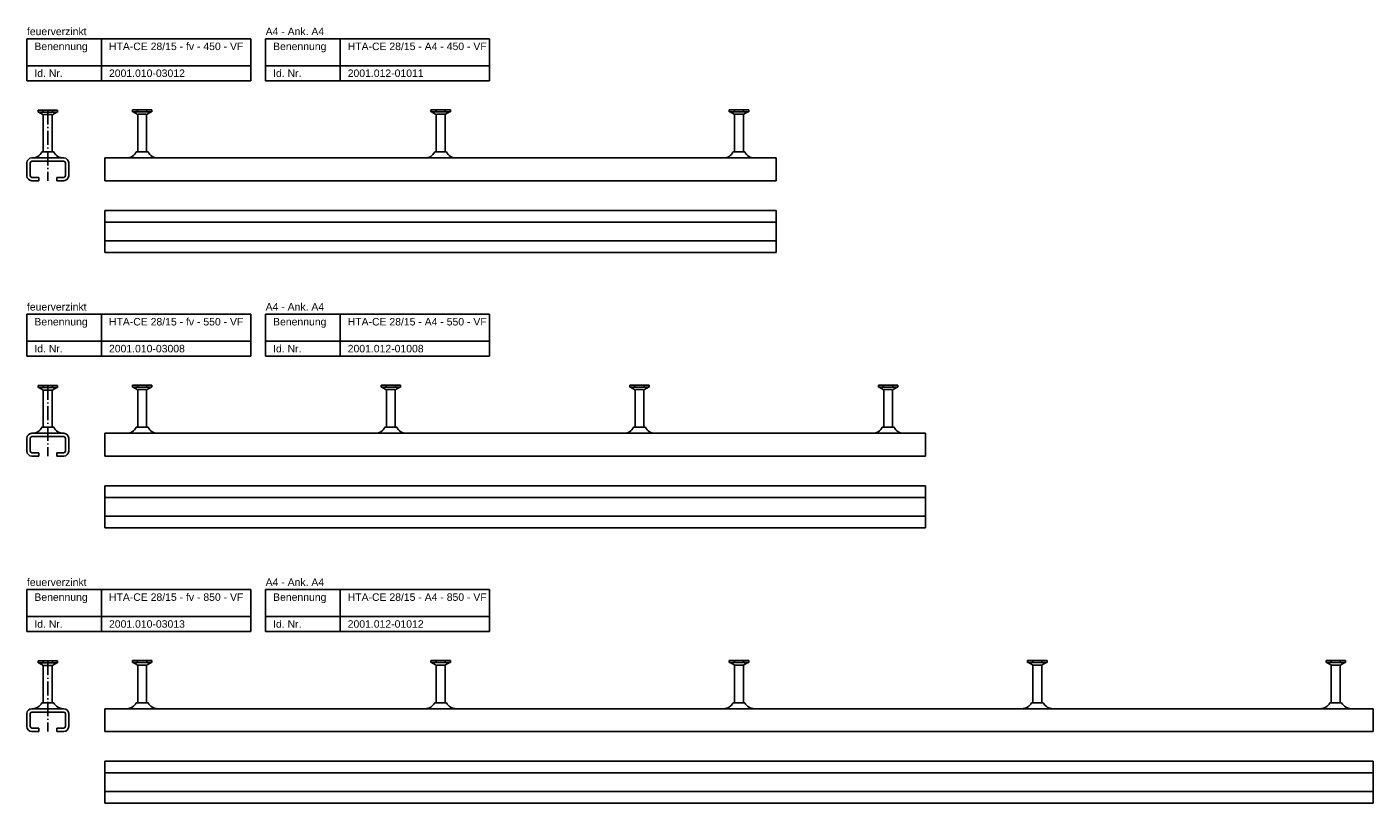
# Model space of a CAD drawing. Header units: millimetres. Extents: x 6200 to 12322, y 378 to 2559.
# Tile 2 of 6: x 6200 to 7102, y 932 to 1452. Entities that reach past the tile are written whole.
import ezdxf

# ---------------------------------------------------------------- set-up
doc = ezdxf.new("R2010")
doc.units = ezdxf.units.MM
doc.header["$LTSCALE"] = 10
doc.linetypes.add('AM_DIN_G_W050x2', pattern=[6.875, 4.75, -0.875, 0.375, -0.875])
doc.layers.add('HALFEN', color=2, linetype='CONTINUOUS')
doc.styles.add('ARIAL50', font='arial.ttf', dxfattribs={"height": 5})

msp = doc.modelspace()

# ---------------------------------------------------------------- linework, layer by layer
at = {"layer": 'HALFEN'}
for p, q in [((6200.17, 1443.75), (6350.17, 1443.75)), ((6200.17, 1415.75), (6200.17, 1443.75)), ((6250.17, 1415.75), (6250.17, 1443.75)), ((6350.17, 1415.75), (6350.17, 1443.75)), ((6360.17, 1443.75), (6510.17, 1443.75)), ((6360.17, 1415.75), (6360.17, 1443.75)), ((6410.17, 1415.75), (6410.17, 1443.75)), ((6510.17, 1415.75), (6510.17, 1443.75)), ((6200.17, 1425.75), (6350.17, 1425.75)), ((6360.17, 1425.75), (6510.17, 1425.75)), ((6200.17, 1415.75), (6350.17, 1415.75)), ((6360.17, 1415.75), (6510.17, 1415.75)), ((6207.63, 1396), (6220.72, 1396)), ((6207.63, 1396), (6207.63, 1394.73)), ((6220.72, 1394.73), (6207.63, 1394.73)), ((6210.87, 1393.17), (6208.17, 1394.73)), ((6211.12, 1395.85), (6211.12, 1394.88)), ((6211.17, 1367.99), (6211.17, 1392.65)), ((6216.94, 1393), (6211.4, 1393)), ((6217.17, 1367.99), (6217.17, 1392.65)), ((6217.23, 1395.85), (6217.23, 1394.88)), ((6217.47, 1393.17), (6220.17, 1394.73)), ((6220.72, 1396), (6220.72, 1394.73)), ((6270.87, 1396.25), (6283.96, 1396.25)), ((6270.87, 1396.25), (6270.87, 1394.98)), ((6283.96, 1394.98), (6270.87, 1394.98)), ((6274.12, 1393.42), (6271.42, 1394.98)), ((6274.36, 1396.1), (6274.36, 1395.13)), ((6274.42, 1367.99), (6274.42, 1392.9)), ((6280.19, 1393.25), (6274.65, 1393.25)), ((6280.42, 1367.99), (6280.42, 1392.9)), ((6280.47, 1396.1), (6280.47, 1395.13)), ((6280.72, 1393.42), (6283.42, 1394.98)), ((6283.96, 1396.25), (6283.96, 1394.98)), ((6483.96, 1396.25), (6470.87, 1396.25)), ((6470.87, 1396.25), (6470.87, 1394.98)), ((6470.87, 1394.98), (6483.96, 1394.98)), ((6474.12, 1393.42), (6471.42, 1394.98)), ((6474.36, 1396.1), (6474.36, 1395.13)), ((6474.42, 1367.99), (6474.42, 1392.9)), ((6474.65, 1393.25), (6480.19, 1393.25)), ((6480.42, 1367.99), (6480.42, 1392.9)), ((6480.47, 1396.1), (6480.47, 1395.13)), ((6480.72, 1393.42), (6483.42, 1394.98)), ((6483.96, 1396.25), (6483.96, 1394.98)), ((6683.96, 1396.25), (6670.87, 1396.25)), ((6670.87, 1396.25), (6670.87, 1394.98)), ((6670.87, 1394.98), (6683.96, 1394.98)), ((6674.12, 1393.42), (6671.42, 1394.98)), ((6674.36, 1396.1), (6674.36, 1395.13)), ((6674.42, 1367.99), (6674.42, 1392.9)), ((6674.65, 1393.25), (6680.19, 1393.25)), ((6680.42, 1367.99), (6680.42, 1392.9)), ((6680.47, 1396.1), (6680.47, 1395.13)), ((6680.72, 1393.42), (6683.42, 1394.98)), ((6683.96, 1396.25), (6683.96, 1394.98)), ((6203.42, 1363.99), (6224.92, 1363.99)), ((6218.11, 1367.99), (6210.24, 1367.99)), ((6252.42, 1364), (6702.42, 1364)), ((6252.42, 1364), (6252.42, 1348.74)), ((6281.35, 1367.99), (6273.48, 1367.99)), ((6473.48, 1367.99), (6481.35, 1367.99)), ((6673.48, 1367.99), (6681.35, 1367.99)), ((6702.42, 1364), (6702.42, 1348.74)), ((6200.17, 1351.99), (6200.17, 1360.74)), ((6202.42, 1351.99), (6202.42, 1360.74)), ((6203.42, 1361.74), (6224.92, 1361.74)), ((6225.92, 1360.74), (6225.92, 1351.99)), ((6228.17, 1360.74), (6228.17, 1351.99)), ((6208.17, 1350.99), (6203.42, 1350.99)), ((6208.17, 1348.74), (6203.42, 1348.74)), ((6208.17, 1348.74), (6208.17, 1350.99)), ((6220.17, 1348.74), (6220.17, 1350.99)), ((6224.92, 1350.99), (6220.17, 1350.99)), ((6224.92, 1348.74), (6220.17, 1348.74)), ((6252.42, 1348.74), (6702.42, 1348.74)), ((6252.42, 1328.74), (6702.42, 1328.74)), ((6252.42, 1328.74), (6252.42, 1300.74)), ((6702.42, 1328.74), (6702.42, 1300.74)), ((6252.42, 1320.99), (6702.42, 1320.99)), ((6252.42, 1308.49), (6702.42, 1308.49)), ((6252.42, 1300.74), (6702.42, 1300.74)), ((6200.17, 1259.24), (6350.17, 1259.24)), ((6200.17, 1231.24), (6200.17, 1259.24)), ((6250.17, 1231.24), (6250.17, 1259.24)), ((6350.17, 1231.24), (6350.17, 1259.24)), ((6360.17, 1259.24), (6510.17, 1259.24)), ((6360.17, 1231.24), (6360.17, 1259.24)), ((6410.17, 1231.24), (6410.17, 1259.24)), ((6510.17, 1231.24), (6510.17, 1259.24)), ((6200.17, 1241.24), (6350.17, 1241.24)), ((6360.17, 1241.24), (6510.17, 1241.24)), ((6200.17, 1231.24), (6350.17, 1231.24)), ((6360.17, 1231.24), (6510.17, 1231.24)), ((6207.63, 1211.49), (6220.72, 1211.49)), ((6207.63, 1211.49), (6207.63, 1210.23)), ((6220.72, 1210.23), (6207.63, 1210.23)), ((6210.87, 1208.67), (6208.17, 1210.23)), ((6211.12, 1211.34), (6211.12, 1210.38)), ((6217.23, 1211.34), (6217.23, 1210.38)), ((6217.47, 1208.67), (6220.17, 1210.23)), ((6220.72, 1211.49), (6220.72, 1210.23)), ((6270.87, 1211.74), (6283.96, 1211.74)), ((6270.87, 1211.74), (6270.87, 1210.48)), ((6283.96, 1210.48), (6270.87, 1210.48)), ((6274.12, 1208.92), (6271.42, 1210.48)), ((6274.36, 1211.59), (6274.36, 1210.63)), ((6280.47, 1211.59), (6280.47, 1210.63)), ((6280.72, 1208.92), (6283.42, 1210.48)), ((6283.96, 1211.74), (6283.96, 1210.48)), ((6450.63, 1211.74), (6437.54, 1211.74)), ((6437.54, 1211.74), (6437.54, 1210.48)), ((6437.54, 1210.48), (6450.63, 1210.48)), ((6440.78, 1208.92), (6438.08, 1210.48)), ((6441.03, 1211.59), (6441.03, 1210.63)), ((6447.14, 1211.59), (6447.14, 1210.63)), ((6447.38, 1208.92), (6450.08, 1210.48)), ((6450.63, 1211.74), (6450.63, 1210.48)), ((6617.29, 1211.74), (6604.2, 1211.74)), ((6604.2, 1211.74), (6604.2, 1210.48)), ((6604.2, 1210.48), (6617.29, 1210.48)), ((6607.45, 1208.92), (6604.75, 1210.48)), ((6607.69, 1211.59), (6607.69, 1210.63)), ((6613.81, 1211.59), (6613.81, 1210.63)), ((6614.05, 1208.92), (6616.75, 1210.48)), ((6617.29, 1211.74), (6617.29, 1210.48)), ((6783.96, 1211.74), (6770.87, 1211.74)), ((6770.87, 1211.74), (6770.87, 1210.48)), ((6770.87, 1210.48), (6783.96, 1210.48)), ((6774.12, 1208.92), (6771.42, 1210.48)), ((6774.36, 1211.59), (6774.36, 1210.63)), ((6780.47, 1211.59), (6780.47, 1210.63)), ((6780.72, 1208.92), (6783.42, 1210.48)), ((6783.96, 1211.74), (6783.96, 1210.48)), ((6211.17, 1183.49), (6211.17, 1208.15)), ((6216.94, 1208.49), (6211.4, 1208.49)), ((6217.17, 1183.49), (6217.17, 1208.15)), ((6274.42, 1183.49), (6274.42, 1208.4)), ((6280.19, 1208.74), (6274.65, 1208.74)), ((6280.42, 1183.49), (6280.42, 1208.4)), ((6441.08, 1183.49), (6441.08, 1208.4)), ((6441.31, 1208.74), (6446.85, 1208.74)), ((6447.08, 1183.49), (6447.08, 1208.4)), ((6607.75, 1183.49), (6607.75, 1208.4)), ((6607.98, 1208.74), (6613.52, 1208.74)), ((6613.75, 1183.49), (6613.75, 1208.4)), ((6774.42, 1183.49), (6774.42, 1208.4)), ((6774.65, 1208.74), (6780.19, 1208.74)), ((6780.42, 1183.49), (6780.42, 1208.4)), ((6218.11, 1183.49), (6210.24, 1183.49)), ((6281.35, 1183.49), (6273.48, 1183.49)), ((6440.15, 1183.49), (6448.02, 1183.49)), ((6606.81, 1183.49), (6614.69, 1183.49)), ((6773.48, 1183.49), (6781.35, 1183.49)), ((6200.17, 1167.49), (6200.17, 1176.24)), ((6202.42, 1167.49), (6202.42, 1176.24)), ((6203.42, 1179.49), (6224.92, 1179.49)), ((6203.42, 1177.24), (6224.92, 1177.24)), ((6225.92, 1176.24), (6225.92, 1167.49)), ((6228.17, 1176.24), (6228.17, 1167.49)), ((6252.42, 1179.5), (6802.42, 1179.5)), ((6252.42, 1179.5), (6252.42, 1164.24)), ((6802.42, 1179.5), (6802.42, 1164.24)), ((6208.17, 1166.49), (6203.42, 1166.49)), ((6208.17, 1164.24), (6203.42, 1164.24)), ((6208.17, 1164.24), (6208.17, 1166.49)), ((6220.17, 1164.24), (6220.17, 1166.49)), ((6224.92, 1166.49), (6220.17, 1166.49)), ((6224.92, 1164.24), (6220.17, 1164.24)), ((6252.42, 1164.24), (6802.42, 1164.24)), ((6252.42, 1144.24), (6802.42, 1144.24)), ((6252.42, 1144.24), (6252.42, 1116.24)), ((6802.42, 1144.24), (6802.42, 1116.24)), ((6252.42, 1136.49), (6802.42, 1136.49)), ((6252.42, 1123.99), (6802.42, 1123.99)), ((6252.42, 1116.24), (6802.42, 1116.24)), ((6200.17, 1074.74), (6350.17, 1074.74)), ((6200.17, 1046.74), (6200.17, 1074.74)), ((6250.17, 1046.74), (6250.17, 1074.74)), ((6350.17, 1046.74), (6350.17, 1074.74)), ((6360.17, 1074.74), (6510.17, 1074.74)), ((6360.17, 1046.74), (6360.17, 1074.74)), ((6410.17, 1046.74), (6410.17, 1074.74)), ((6510.17, 1046.74), (6510.17, 1074.74)), ((6200.17, 1056.74), (6350.17, 1056.74)), ((6360.17, 1056.74), (6510.17, 1056.74)), ((6200.17, 1046.74), (6350.17, 1046.74)), ((6360.17, 1046.74), (6510.17, 1046.74)), ((6207.63, 1026.99), (6220.72, 1026.99)), ((6207.63, 1026.99), (6207.63, 1025.73)), ((6220.72, 1025.73), (6207.63, 1025.73)), ((6210.87, 1024.17), (6208.17, 1025.73)), ((6211.12, 1026.84), (6211.12, 1025.88)), ((6211.17, 998.99), (6211.17, 1023.65)), ((6216.94, 1023.99), (6211.4, 1023.99)), ((6217.17, 998.99), (6217.17, 1023.65)), ((6217.23, 1026.84), (6217.23, 1025.88)), ((6217.47, 1024.17), (6220.17, 1025.73)), ((6220.72, 1026.99), (6220.72, 1025.73)), ((6270.87, 1027.24), (6283.96, 1027.24)), ((6270.87, 1027.24), (6270.87, 1025.98)), ((6283.96, 1025.98), (6270.87, 1025.98)), ((6274.12, 1024.42), (6271.42, 1025.98)), ((6274.36, 1027.09), (6274.36, 1026.13)), ((6274.42, 998.99), (6274.42, 1023.9)), ((6280.19, 1024.24), (6274.65, 1024.24)), ((6280.42, 998.99), (6280.42, 1023.9)), ((6280.47, 1027.09), (6280.47, 1026.13)), ((6280.72, 1024.42), (6283.42, 1025.98)), ((6283.96, 1027.24), (6283.96, 1025.98)), ((6483.96, 1027.24), (6470.87, 1027.24)), ((6470.87, 1027.24), (6470.87, 1025.98)), ((6470.87, 1025.98), (6483.96, 1025.98)), ((6474.12, 1024.42), (6471.42, 1025.98)), ((6474.36, 1027.09), (6474.36, 1026.13)), ((6474.42, 998.99), (6474.42, 1023.9)), ((6474.65, 1024.24), (6480.19, 1024.24)), ((6480.42, 998.99), (6480.42, 1023.9)), ((6480.47, 1027.09), (6480.47, 1026.13)), ((6480.72, 1024.42), (6483.42, 1025.98)), ((6483.96, 1027.24), (6483.96, 1025.98)), ((6683.96, 1027.24), (6670.87, 1027.24)), ((6670.87, 1027.24), (6670.87, 1025.98)), ((6670.87, 1025.98), (6683.96, 1025.98)), ((6674.12, 1024.42), (6671.42, 1025.98)), ((6674.36, 1027.09), (6674.36, 1026.13)), ((6674.42, 998.99), (6674.42, 1023.9)), ((6674.65, 1024.24), (6680.19, 1024.24)), ((6680.42, 998.99), (6680.42, 1023.9)), ((6680.47, 1027.09), (6680.47, 1026.13)), ((6680.72, 1024.42), (6683.42, 1025.98)), ((6683.96, 1027.24), (6683.96, 1025.98)), ((6883.96, 1027.24), (6870.87, 1027.24)), ((6870.87, 1027.24), (6870.87, 1025.98)), ((6870.87, 1025.98), (6883.96, 1025.98)), ((6874.12, 1024.42), (6871.42, 1025.98)), ((6874.36, 1027.09), (6874.36, 1026.13)), ((6874.42, 998.99), (6874.42, 1023.9)), ((6874.65, 1024.24), (6880.19, 1024.24)), ((6880.42, 998.99), (6880.42, 1023.9)), ((6880.47, 1027.09), (6880.47, 1026.13)), ((6880.72, 1024.42), (6883.42, 1025.98)), ((6883.96, 1027.24), (6883.96, 1025.98)), ((7083.96, 1027.24), (7070.87, 1027.24)), ((7070.87, 1027.24), (7070.87, 1025.98)), ((7070.87, 1025.98), (7083.96, 1025.98)), ((7074.12, 1024.42), (7071.42, 1025.98)), ((7074.36, 1027.09), (7074.36, 1026.13)), ((7074.42, 998.99), (7074.42, 1023.9)), ((7074.65, 1024.24), (7080.19, 1024.24)), ((7080.42, 998.99), (7080.42, 1023.9)), ((7080.47, 1027.09), (7080.47, 1026.13)), ((7080.72, 1024.42), (7083.42, 1025.98)), ((7083.96, 1027.24), (7083.96, 1025.98)), ((6203.42, 994.99), (6224.92, 994.99)), ((6203.42, 992.74), (6224.92, 992.74)), ((6218.11, 998.99), (6210.24, 998.99)), ((6252.42, 994.99), (7102.42, 994.99)), ((6252.42, 994.99), (6252.42, 979.74)), ((6281.35, 998.99), (6273.48, 998.99)), ((6473.48, 998.99), (6481.35, 998.99)), ((6673.48, 998.99), (6681.35, 998.99)), ((6873.48, 998.99), (6881.35, 998.99)), ((7073.48, 998.99), (7081.35, 998.99)), ((7102.42, 994.99), (7102.42, 979.74)), ((6200.17, 982.99), (6200.17, 991.74)), ((6202.42, 982.99), (6202.42, 991.74)), ((6225.92, 991.74), (6225.92, 982.99)), ((6228.17, 991.74), (6228.17, 982.99)), ((6208.17, 981.99), (6203.42, 981.99)), ((6208.17, 979.74), (6203.42, 979.74)), ((6208.17, 979.74), (6208.17, 981.99)), ((6220.17, 979.74), (6220.17, 981.99)), ((6224.92, 981.99), (6220.17, 981.99)), ((6224.92, 979.74), (6220.17, 979.74)), ((6252.42, 979.74), (7102.42, 979.74)), ((6252.42, 959.74), (7102.42, 959.74)), ((6252.42, 959.74), (6252.42, 931.74)), ((7102.42, 959.74), (7102.42, 931.74)), ((6252.42, 951.99), (7102.42, 951.99)), ((6252.42, 939.49), (7102.42, 939.49)), ((6252.42, 931.74), (7102.42, 931.74))]:
    msp.add_line(p, q, dxfattribs=at)
at = {"layer": 'HALFEN', "color": 1, "linetype": 'AM_DIN_G_W050x2', "ltscale": 0.2}
for p, q in [((6214.17, 1396), (6214.17, 1348.74)), ((6214.17, 1211.49), (6214.17, 1164.24)), ((6214.17, 1026.99), (6214.17, 979.74))]:
    msp.add_line(p, q, dxfattribs=at)
at = {"layer": 'HALFEN'}
for centre, radius, start, end in [((6210.57, 1392.65), 0.6, 0, 60), ((6217.77, 1392.65), 0.6, 120, 180), ((6273.82, 1392.9), 0.6, 0, 60), ((6281.02, 1392.9), 0.6, 120, 180), ((6473.82, 1392.9), 0.6, 0, 60), ((6481.02, 1392.9), 0.6, 120, 180), ((6673.82, 1392.9), 0.6, 0, 60), ((6681.02, 1392.9), 0.6, 120, 180), ((6203.42, 1360.74), 3.25, 90, 180), ((6203.82, 1371.13), 7.14, 268.79694, 333.91227), ((6224.52, 1371.13), 7.14, 206.08773, 271.20306), ((6224.92, 1360.74), 3.25, 0, 90), ((6267.07, 1371.13), 7.14, 268.79694, 333.91227), ((6287.77, 1371.13), 7.14, 206.08773, 271.20306), ((6467.07, 1371.13), 7.14, 268.79694, 333.91227), ((6487.77, 1371.13), 7.14, 206.08773, 271.20306), ((6667.07, 1371.13), 7.14, 268.79694, 333.91227), ((6687.77, 1371.13), 7.14, 206.08773, 271.20306), ((6203.42, 1360.74), 1, 90, 180), ((6224.92, 1360.74), 1, 0, 90), ((6203.42, 1351.99), 3.25, 180, 270), ((6203.42, 1351.99), 1, 180, 270), ((6224.92, 1351.99), 3.25, 270, 0), ((6224.92, 1351.99), 1, 270, 0), ((6210.57, 1208.15), 0.6, 0, 60), ((6217.77, 1208.15), 0.6, 120, 180), ((6273.82, 1208.4), 0.6, 0, 60), ((6281.02, 1208.4), 0.6, 120, 180), ((6440.48, 1208.4), 0.6, 0, 60), ((6447.68, 1208.4), 0.6, 120, 180), ((6607.15, 1208.4), 0.6, 0, 60), ((6614.35, 1208.4), 0.6, 120, 180), ((6773.82, 1208.4), 0.6, 0, 60), ((6781.02, 1208.4), 0.6, 120, 180), ((6203.82, 1186.63), 7.14, 268.79694, 333.91227), ((6224.52, 1186.63), 7.14, 206.08773, 271.20306), ((6267.07, 1186.63), 7.14, 268.79694, 333.91227), ((6287.77, 1186.63), 7.14, 206.08773, 271.20306), ((6433.73, 1186.63), 7.14, 268.79694, 333.91227), ((6454.43, 1186.63), 7.14, 206.08773, 271.20306), ((6600.4, 1186.63), 7.14, 268.79694, 333.91227), ((6621.1, 1186.63), 7.14, 206.08773, 271.20306), ((6767.07, 1186.63), 7.14, 268.79694, 333.91227), ((6787.77, 1186.63), 7.14, 206.08773, 271.20306), ((6203.42, 1176.24), 3.25, 90, 180), ((6203.42, 1176.24), 1, 90, 180), ((6224.92, 1176.24), 3.25, 0, 90), ((6224.92, 1176.24), 1, 0, 90), ((6203.42, 1167.49), 3.25, 180, 270), ((6203.42, 1167.49), 1, 180, 270), ((6224.92, 1167.49), 3.25, 270, 0), ((6224.92, 1167.49), 1, 270, 0), ((6210.57, 1023.65), 0.6, 0, 60), ((6217.77, 1023.65), 0.6, 120, 180), ((6273.82, 1023.9), 0.6, 0, 60), ((6281.02, 1023.9), 0.6, 120, 180), ((6473.82, 1023.9), 0.6, 0, 60), ((6481.02, 1023.9), 0.6, 120, 180), ((6673.82, 1023.9), 0.6, 0, 60), ((6681.02, 1023.9), 0.6, 120, 180), ((6873.82, 1023.9), 0.6, 0, 60), ((6881.02, 1023.9), 0.6, 120, 180), ((7073.82, 1023.9), 0.6, 0, 60), ((7081.02, 1023.9), 0.6, 120, 180), ((6203.42, 991.74), 3.25, 90, 180), ((6203.42, 991.74), 1, 90, 180), ((6203.82, 1002.13), 7.14, 268.79694, 333.91227), ((6224.52, 1002.13), 7.14, 206.08773, 271.20306), ((6224.92, 991.74), 3.25, 0, 90), ((6224.92, 991.74), 1, 0, 90), ((6267.07, 1002.13), 7.14, 268.79694, 333.91227), ((6287.77, 1002.13), 7.14, 206.08773, 271.20306), ((6467.07, 1002.13), 7.14, 268.79694, 333.91227), ((6487.77, 1002.13), 7.14, 206.08773, 271.20306), ((6667.07, 1002.13), 7.14, 268.79694, 333.91227), ((6687.77, 1002.13), 7.14, 206.08773, 271.20306), ((6867.07, 1002.13), 7.14, 268.79694, 333.91227), ((6887.77, 1002.13), 7.14, 206.08773, 271.20306), ((7067.07, 1002.13), 7.14, 268.79694, 333.91227), ((7087.77, 1002.13), 7.14, 206.08773, 271.20306), ((6203.42, 982.99), 3.25, 180, 270), ((6203.42, 982.99), 1, 180, 270), ((6224.92, 982.99), 3.25, 270, 0), ((6224.92, 982.99), 1, 270, 0)]:
    msp.add_arc(centre, radius, start, end, dxfattribs=at)

# ---------------------------------------------------------------- texts
at = {"layer": 'HALFEN', "style": 'ARIAL50'}
for s, p in [('feuerverzinkt', (6200.17, 1446.25)), ('A4 - Ank. A4', (6360.17, 1446.25)), ('Benennung', (6205.17, 1436.25)), ('HTA-CE 28/15 - fv - 450 - VF', (6255.17, 1436.25)), ('Benennung', (6365.17, 1436.25)), ('HTA-CE 28/15 - A4 - 450 - VF', (6415.17, 1436.25)), ('Id. Nr.', (6205.17, 1418.25)), ('2001.010-03012', (6255.17, 1418.25)), ('Id. Nr.', (6365.17, 1418.25)), ('2001.012-01011', (6415.17, 1418.25)), ('feuerverzinkt', (6200.17, 1261.74)), ('A4 - Ank. A4', (6360.17, 1261.74)), ('Benennung', (6205.17, 1251.74)), ('HTA-CE 28/15 - fv - 550 - VF', (6255.17, 1251.74)), ('Benennung', (6365.17, 1251.74)), ('HTA-CE 28/15 - A4 - 550 - VF', (6415.17, 1251.74)), ('Id. Nr.', (6205.17, 1233.74)), ('2001.010-03008', (6255.17, 1233.74)), ('Id. Nr.', (6365.17, 1233.74)), ('2001.012-01008', (6415.17, 1233.74)), ('feuerverzinkt', (6200.17, 1077.24)), ('A4 - Ank. A4', (6360.17, 1077.24)), ('Benennung', (6205.17, 1067.24)), ('HTA-CE 28/15 - fv - 850 - VF', (6255.17, 1067.24)), ('Benennung', (6365.17, 1067.24)), ('HTA-CE 28/15 - A4 - 850 - VF', (6415.17, 1067.24)), ('Id. Nr.', (6205.17, 1049.24)), ('2001.010-03013', (6255.17, 1049.24)), ('Id. Nr.', (6365.17, 1049.24)), ('2001.012-01012', (6415.17, 1049.24))]:
    msp.add_text(s, height=5, dxfattribs=at).set_placement(p)

doc.saveas('drawing.dxf')
